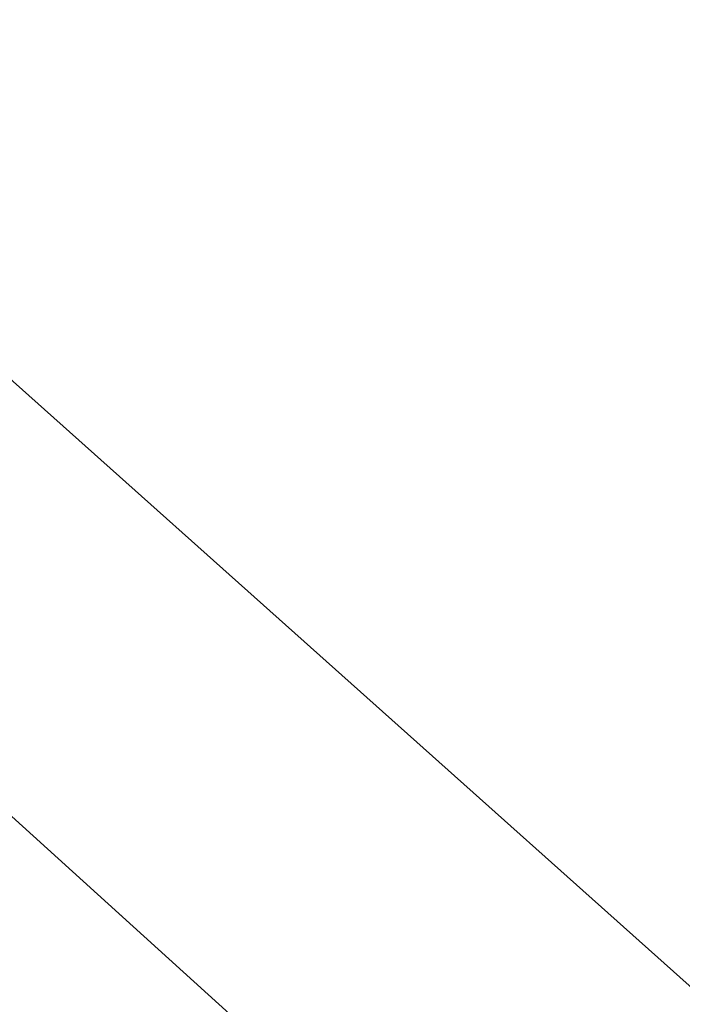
# Model space of a CAD drawing. Extents: x -4.4 to 4.4, y -6.1 to 5.8.
# Tile 50 of 157: x -0.5527 to -0.5196, y -1.0883 to -1.0391. Entities that reach past the tile are written whole.
import ezdxf

# ---------------------------------------------------------------- set-up
doc = ezdxf.new("R2010")
doc.units = 0
doc.layers.get('0').update_dxf_attribs({"linetype": 'CONTINUOUS'})

# ---------------------------------------------------------------- blocks, each defined once
blk = doc.blocks.new('*U1')
at = {"extrusion": (-0.666191, -0.745781, 0)}
for p, q in [((-0.573287, -1.03908, 5.305), (-0.483465, -1.119317, 5.305)), ((-0.483465, -1.119317, 5.3048), (-0.573287, -1.03908, 5.3048))]:
    blk.add_line(p, q, dxfattribs=at)
for p, q in [((-0.483465, -1.119317, 5.3048), (-0.573287, -1.03908, 5.3048)), ((-0.573287, -1.03908, 5.305), (-0.483465, -1.119317, 5.305)), ((-0.556719, -1.075648, 5.3048), (-0.46453, -1.15908, 5.3048)), ((-0.46453, -1.15908, 5.305), (-0.556719, -1.075648, 5.305))]:
    blk.add_line(p, q)
at = {"extrusion": (0.671013, 0.741446, 0)}
for p, q in [((-0.46453, -1.15908, 5.305), (-0.556719, -1.075648, 5.305)), ((-0.556719, -1.075648, 5.3048), (-0.46453, -1.15908, 5.3048))]:
    blk.add_line(p, q, dxfattribs=at)

msp = doc.modelspace()

# ---------------------------------------------------------------- block references
msp.add_blockref('*U1', (0, 0))

doc.saveas('drawing.dxf')
